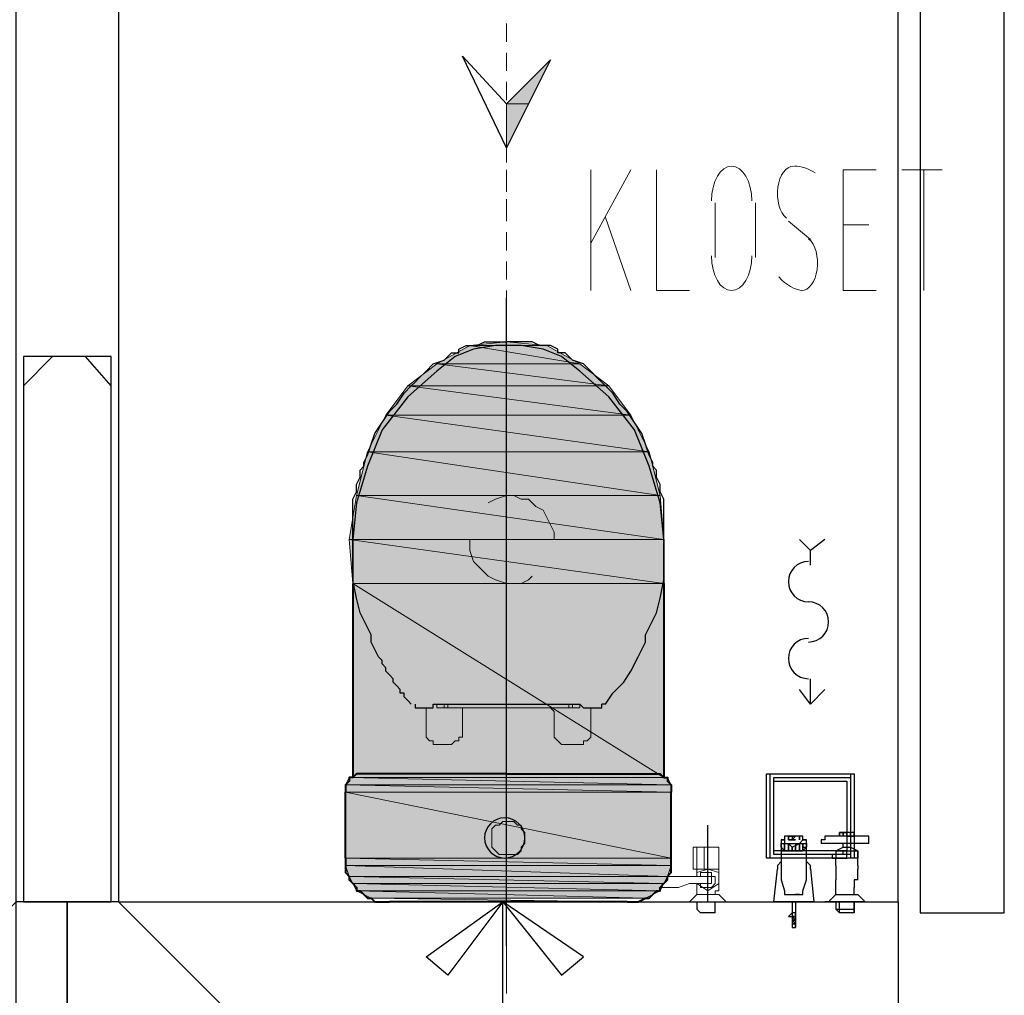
# Model space of a CAD drawing. Header units: millimetres. Extents: x 0 to 420, y 0 to 297.
# Tile 17 of 73: x 140 to 152, y 143 to 155. Entities that reach past the tile are written whole.
import ezdxf

# ---------------------------------------------------------------- set-up
doc = ezdxf.new("R2010")
doc.units = ezdxf.units.MM
doc.layers.add('FILL_000000', color=7, linetype='Continuous')
doc.layers.add('LINE_000000', color=7, linetype='Continuous')
doc.layers.add('FILL_FFFFFF', color=7, linetype='Continuous', true_color=0xffffff)
doc.layers.add('LINE_FFFFFF', color=7, linetype='Continuous', true_color=0xffffff)

msp = doc.modelspace()

# ---------------------------------------------------------------- hatches: boundary and pattern name
at = {"layer": 'FILL_000000'}
h = msp.add_hatch(color=7, dxfattribs=at)
h.dxf.hatch_style = 1
h.paths.add_polyline_path([(146.558, 154.136), (146.304, 153.628), (146.05, 153.628), (146.558, 154.136)])
h = msp.add_hatch(color=7, dxfattribs=at)
h.dxf.hatch_style = 1
h.paths.add_polyline_path([(146.304, 153.628), (146.05, 153.628), (146.05, 153.12), (146.304, 153.628)])
at = {"layer": 'FILL_FFFFFF'}
h = msp.add_hatch(color=7, dxfattribs=at)
h.dxf.hatch_style = 1
h.paths.add_polyline_path([(145.627, 150.834), (146.897, 150.622), (145.246, 150.622), (145.627, 150.834)])
h = msp.add_hatch(color=7, dxfattribs=at)
h.dxf.hatch_style = 1
h.paths.add_polyline_path([(146.05, 150.876), (146.516, 150.834), (145.627, 150.834), (146.05, 150.876)])
h = msp.add_hatch(color=7, dxfattribs=at)
h.dxf.hatch_style = 1
h.paths.add_polyline_path([(146.516, 150.834), (145.627, 150.834), (146.897, 150.622), (146.516, 150.834)])
h = msp.add_hatch(color=7, dxfattribs=at)
h.dxf.hatch_style = 1
h.paths.add_polyline_path([(145.246, 150.622), (147.235, 150.368), (144.907, 150.368), (145.246, 150.622)])
h = msp.add_hatch(color=7, dxfattribs=at)
h.dxf.hatch_style = 1
h.paths.add_polyline_path([(146.897, 150.622), (145.246, 150.622), (147.235, 150.368), (146.897, 150.622)])
h = msp.add_hatch(color=7, dxfattribs=at)
h.dxf.hatch_style = 1
h.paths.add_polyline_path([(144.907, 150.368), (147.489, 150.029), (144.653, 150.029), (144.907, 150.368)])
h = msp.add_hatch(color=7, dxfattribs=at)
h.dxf.hatch_style = 1
h.paths.add_polyline_path([(147.235, 150.368), (144.907, 150.368), (147.489, 150.029), (147.235, 150.368)])
h = msp.add_hatch(color=7, dxfattribs=at)
h.dxf.hatch_style = 1
h.paths.add_polyline_path([(144.653, 150.029), (147.701, 149.606), (144.441, 149.606), (144.653, 150.029)])
h = msp.add_hatch(color=7, dxfattribs=at)
h.dxf.hatch_style = 1
h.paths.add_polyline_path([(147.489, 150.029), (144.653, 150.029), (147.701, 149.606), (147.489, 150.029)])
h = msp.add_hatch(color=7, dxfattribs=at)
h.dxf.hatch_style = 1
h.paths.add_polyline_path([(144.441, 149.606), (147.828, 149.098), (144.314, 149.098), (144.441, 149.606)])
h = msp.add_hatch(color=7, dxfattribs=at)
h.dxf.hatch_style = 1
h.paths.add_polyline_path([(147.701, 149.606), (144.441, 149.606), (147.828, 149.098), (147.701, 149.606)])
h = msp.add_hatch(color=7, dxfattribs=at)
h.dxf.hatch_style = 1
h.paths.add_polyline_path([(144.314, 149.098), (147.87, 148.59), (144.23, 148.59), (144.314, 149.098)])
h = msp.add_hatch(color=7, dxfattribs=at)
h.dxf.hatch_style = 1
h.paths.add_polyline_path([(147.828, 149.098), (144.314, 149.098), (147.87, 148.59), (147.828, 149.098)])
h = msp.add_hatch(color=7, dxfattribs=at)
h.dxf.hatch_style = 1
h.paths.add_polyline_path([(147.87, 148.59), (144.23, 148.59), (147.87, 148.082), (147.87, 148.59)])
h = msp.add_hatch(color=7, dxfattribs=at)
h.dxf.hatch_style = 1
h.paths.add_polyline_path([(144.23, 148.59), (147.87, 148.082), (144.272, 148.082), (144.23, 148.59)])
h = msp.add_hatch(color=7, dxfattribs=at)
h.dxf.hatch_style = 1
h.paths.add_polyline_path([(147.87, 148.082), (144.272, 148.082), (147.87, 145.838), (147.87, 148.082)])
h = msp.add_hatch(color=7, dxfattribs=at)
h.dxf.hatch_style = 1
h.paths.add_polyline_path([(144.272, 148.082), (147.87, 145.838), (144.272, 145.838), (144.272, 148.082)])
h = msp.add_hatch(color=7, dxfattribs=at)
h.dxf.hatch_style = 1
h.paths.add_polyline_path([(144.187, 145.754), (147.955, 145.754), (144.23, 145.838), (144.187, 145.754)])
h = msp.add_hatch(color=7, dxfattribs=at)
h.dxf.hatch_style = 1
h.paths.add_polyline_path([(147.955, 145.754), (144.23, 145.838), (147.913, 145.838), (147.955, 145.754)])
h = msp.add_hatch(color=7, dxfattribs=at)
h.dxf.hatch_style = 1
h.paths.add_polyline_path([(144.187, 145.669), (147.955, 145.669), (144.187, 145.754), (144.187, 145.669)])
h = msp.add_hatch(color=7, dxfattribs=at)
h.dxf.hatch_style = 1
h.paths.add_polyline_path([(147.955, 145.669), (144.187, 145.754), (147.955, 145.754), (147.955, 145.669)])
h = msp.add_hatch(color=7, dxfattribs=at)
h.dxf.hatch_style = 1
h.paths.add_polyline_path([(144.187, 144.907), (147.955, 144.907), (144.187, 145.669), (144.187, 144.907)])
h = msp.add_hatch(color=7, dxfattribs=at)
h.dxf.hatch_style = 1
h.paths.add_polyline_path([(147.955, 144.907), (144.187, 145.669), (147.955, 145.669), (147.955, 144.907)])
h = msp.add_hatch(color=7, dxfattribs=at)
h.dxf.hatch_style = 1
h.paths.add_polyline_path([(144.187, 144.822), (147.955, 144.822), (144.187, 144.907), (144.187, 144.822)])
h = msp.add_hatch(color=7, dxfattribs=at)
h.dxf.hatch_style = 1
h.paths.add_polyline_path([(147.955, 144.822), (144.187, 144.907), (147.955, 144.907), (147.955, 144.822)])
h = msp.add_hatch(color=7, dxfattribs=at)
h.dxf.hatch_style = 1
h.paths.add_polyline_path([(144.23, 144.695), (147.913, 144.695), (144.187, 144.822), (144.23, 144.695)])
h = msp.add_hatch(color=7, dxfattribs=at)
h.dxf.hatch_style = 1
h.paths.add_polyline_path([(147.913, 144.695), (144.187, 144.822), (147.955, 144.822), (147.913, 144.695)])
h = msp.add_hatch(color=7, dxfattribs=at)
h.dxf.hatch_style = 1
h.paths.add_polyline_path([(144.272, 144.611), (147.87, 144.611), (144.23, 144.695), (144.272, 144.611)])
h = msp.add_hatch(color=7, dxfattribs=at)
h.dxf.hatch_style = 1
h.paths.add_polyline_path([(147.87, 144.611), (144.23, 144.695), (147.913, 144.695), (147.87, 144.611)])
h = msp.add_hatch(color=7, dxfattribs=at)
h.dxf.hatch_style = 1
h.paths.add_polyline_path([(144.314, 144.526), (147.828, 144.526), (144.272, 144.611), (144.314, 144.526)])
h = msp.add_hatch(color=7, dxfattribs=at)
h.dxf.hatch_style = 1
h.paths.add_polyline_path([(147.828, 144.526), (144.272, 144.611), (147.87, 144.611), (147.828, 144.526)])
h = msp.add_hatch(color=7, dxfattribs=at)
h.dxf.hatch_style = 1
h.paths.add_polyline_path([(144.484, 144.441), (147.659, 144.441), (144.314, 144.526), (144.484, 144.441)])
h = msp.add_hatch(color=7, dxfattribs=at)
h.dxf.hatch_style = 1
h.paths.add_polyline_path([(147.659, 144.441), (144.314, 144.526), (147.828, 144.526), (147.659, 144.441)])

# ---------------------------------------------------------------- linework, layer by layer
at = {"layer": 'LINE_000000', "lineweight": 25}
for p, q in [((150.58, 144.399), (150.58, 165.904)), ((146.05, 143.891), (146.05, 151.384)), ((140.462, 150.368), (140.801, 150.707)), ((141.478, 150.368), (141.182, 150.707)), ((147.87, 148.59), (147.828, 149.013)), ((147.87, 148.59), (147.87, 148.082)), ((149.564, 148.294), (149.564, 148.463)), ((149.564, 146.685), (149.564, 146.981)), ((144.949, 146.685), (144.949, 146.685)), ((144.949, 146.685), (144.949, 146.685)), ((146.897, 146.685), (146.939, 146.643)), ((147.151, 146.685), (147.151, 146.685)), ((147.151, 146.685), (147.151, 146.685)), ((147.193, 146.685), (147.151, 146.685)), ((147.151, 146.685), (147.151, 146.685)), ((145.034, 146.643), (145.034, 146.643)), ((145.034, 146.643), (145.203, 146.643)), ((146.939, 146.643), (147.108, 146.643)), ((146.939, 146.643), (146.939, 146.643)), ((147.108, 146.643), (147.108, 146.643)), ((148.378, 144.399), (148.378, 145.288)), ((150.072, 145.203), (149.902, 145.203)), ((149.902, 145.161), (149.902, 145.203)), ((150.072, 145.203), (150.072, 145.161)), ((149.225, 145.119), (149.225, 145.119)), ((149.225, 145.119), (149.225, 145.076)), ((149.225, 145.119), (149.225, 145.119)), ((149.31, 145.161), (149.31, 145.161)), ((149.31, 145.161), (149.352, 145.161)), ((149.352, 145.161), (149.31, 145.161)), ((149.31, 145.161), (149.31, 145.161)), ((149.31, 145.119), (149.31, 145.119)), ((149.31, 145.119), (149.352, 145.119)), ((149.352, 145.119), (149.31, 145.119)), ((149.31, 145.119), (149.31, 145.119)), ((149.31, 145.119), (149.31, 145.119)), ((149.31, 145.119), (149.352, 145.119)), ((149.352, 145.119), (149.31, 145.119)), ((149.352, 145.161), (149.352, 145.161)), ((149.352, 145.119), (149.352, 145.119)), ((149.352, 145.119), (149.352, 145.119)), ((149.394, 145.161), (149.394, 145.161)), ((149.394, 145.161), (149.394, 145.161)), ((149.394, 145.161), (149.394, 145.161)), ((149.394, 145.119), (149.394, 145.119)), ((149.394, 145.119), (149.394, 145.119)), ((149.394, 145.119), (149.394, 145.119)), ((149.394, 145.119), (149.394, 145.119)), ((149.394, 145.119), (149.394, 145.119)), ((149.437, 145.119), (149.437, 145.161)), ((149.437, 145.161), (149.437, 145.161)), ((149.437, 145.161), (149.437, 145.119)), ((149.437, 145.119), (149.437, 145.119)), ((149.437, 145.119), (149.437, 145.119)), ((149.479, 145.119), (149.479, 145.119)), ((149.479, 145.119), (149.479, 145.119)), ((149.521, 145.076), (149.521, 145.119)), ((149.733, 145.161), (149.733, 145.161)), ((149.902, 145.161), (149.902, 145.161)), ((150.072, 145.161), (149.902, 145.161)), ((150.199, 145.161), (150.199, 145.161)), ((149.225, 145.076), (149.225, 145.076)), ((149.225, 145.076), (149.225, 145.076)), ((149.225, 145.076), (149.225, 145.034)), ((149.225, 145.034), (149.225, 145.034)), ((149.225, 145.034), (149.225, 145.034)), ((149.225, 145.034), (149.225, 145.034)), ((149.521, 145.076), (149.521, 145.034)), ((149.521, 145.034), (149.521, 145.034)), ((150.241, 145.076), (149.691, 145.076)), ((149.691, 145.076), (149.691, 145.076)), ((149.86, 144.992), (150.114, 144.992)), ((149.902, 144.992), (149.902, 144.992)), ((149.945, 145.034), (149.945, 145.076)), ((150.029, 145.076), (150.029, 145.034)), ((150.114, 144.992), (150.114, 144.992)), ((150.241, 145.076), (150.241, 145.076)), ((149.86, 144.949), (149.86, 144.949)), ((149.86, 144.907), (149.86, 144.907)), ((149.86, 144.822), (149.86, 144.907)), ((150.114, 144.907), (149.86, 144.907)), ((149.902, 144.907), (149.902, 144.907)), ((149.987, 144.949), (149.987, 144.949)), ((149.987, 144.949), (149.987, 144.949)), ((150.029, 144.907), (150.029, 144.907)), ((150.114, 144.949), (150.114, 144.949)), ((150.114, 144.907), (150.114, 144.907)), ((150.114, 144.822), (150.114, 144.907)), ((149.564, 144.78), (149.564, 144.78)), ((149.86, 144.78), (149.86, 144.78)), ((150.114, 144.822), (150.114, 144.822)), ((150.114, 144.822), (150.114, 144.78)), ((150.114, 144.653), (150.114, 144.653)), ((150.114, 144.653), (150.114, 144.653)), ((149.267, 144.526), (149.267, 144.526)), ((149.267, 144.526), (149.267, 144.484)), ((149.479, 144.484), (149.479, 144.526)), ((149.86, 144.484), (149.86, 144.568)), ((150.072, 144.484), (150.072, 144.568)), ((148.251, 144.399), (148.251, 144.314)), ((149.267, 144.484), (149.267, 144.484)), ((149.31, 144.484), (149.31, 144.484)), ((149.31, 144.484), (149.31, 144.484)), ((149.31, 144.484), (149.31, 144.484)), ((149.352, 144.399), (149.352, 144.23)), ((149.437, 144.484), (149.394, 144.484)), ((149.437, 144.484), (149.437, 144.484)), ((149.437, 144.484), (149.437, 144.484)), ((149.775, 144.399), (149.733, 144.399)), ((150.199, 144.399), (149.733, 144.399)), ((150.199, 144.399), (149.733, 144.399)), ((149.733, 144.399), (149.733, 144.399)), ((149.86, 144.484), (149.775, 144.399)), ((149.86, 144.484), (149.86, 144.484)), ((149.902, 144.272), (149.902, 144.399)), ((150.072, 144.272), (150.072, 144.399)), ((150.114, 144.484), (150.114, 144.484)), ((150.199, 144.399), (150.199, 144.399)), ((150.199, 144.399), (150.199, 144.399)), ((148.251, 144.314), (148.294, 144.272)), ((149.86, 144.314), (150.072, 144.314)), ((148.463, 144.272), (148.294, 144.272)), ((149.31, 144.23), (149.352, 144.23)), ((149.352, 144.23), (149.352, 144.23)), ((149.352, 144.23), (149.352, 144.23)), ((149.352, 144.23), (149.352, 144.187)), ((149.352, 144.187), (149.352, 144.187)), ((149.352, 144.187), (149.352, 144.145)), ((149.394, 144.23), (149.394, 144.23)), ((149.394, 144.23), (149.394, 144.187)), ((149.394, 144.187), (149.394, 144.187)), ((149.394, 144.187), (149.394, 144.145)), ((149.352, 144.145), (149.352, 144.145)), ((149.352, 144.145), (149.352, 144.103)), ((149.352, 144.103), (149.394, 144.103)), ((149.352, 144.103), (149.352, 144.103)), ((149.352, 144.103), (149.352, 144.103)), ((149.352, 144.103), (149.352, 144.103)), ((149.394, 144.145), (149.394, 144.145)), ((149.394, 144.145), (149.394, 144.103)), ((149.394, 144.103), (149.394, 144.103))]:
    msp.add_line(p, q, dxfattribs=at)
at = {"layer": 'LINE_000000', "lineweight": 13}
for p, q in [((146.05, 154.559), (146.05, 154.347)), ((146.05, 154.22), (146.05, 154.009)), ((146.05, 153.882), (146.05, 153.67)), ((146.05, 153.543), (146.05, 153.289)), ((146.05, 153.204), (146.05, 152.95)), ((146.05, 152.866), (146.05, 152.612)), ((147.024, 151.469), (147.024, 152.866)), ((147.489, 152.866), (147.024, 152.019)), ((150.622, 152.866), (151.088, 152.866)), ((150.876, 151.469), (150.876, 152.866)), ((146.05, 152.527), (146.05, 152.273)), ((148.463, 151.85), (148.463, 152.485)), ((148.929, 152.485), (148.929, 151.85)), ((147.193, 152.315), (147.489, 151.469)), ((149.31, 152.273), (149.564, 152.061)), ((146.05, 152.146), (146.05, 151.934)), ((150.241, 152.231), (149.945, 152.231)), ((146.05, 151.807), (146.05, 151.596)), ((146.05, 151.469), (146.05, 151.257)), ((146.05, 151.13), (146.05, 150.918)), ((146.05, 150.876), (146.05, 150.876)), ((146.05, 150.791), (146.05, 150.58)), ((146.05, 150.453), (146.05, 150.241)), ((146.05, 150.114), (146.05, 149.86)), ((146.05, 149.775), (146.05, 149.521)), ((146.05, 149.437), (146.05, 149.183)), ((146.05, 149.098), (146.05, 148.844)), ((146.05, 148.717), (146.05, 148.505)), ((146.05, 148.378), (146.05, 148.167)), ((146.05, 148.04), (146.05, 147.828)), ((146.05, 147.151), (146.05, 147.828)), ((145.33, 146.685), (145.33, 146.643)), ((145.373, 146.643), (145.373, 146.685)), ((146.77, 146.685), (146.77, 146.643)), ((146.812, 146.643), (146.812, 146.685)), ((146.897, 146.685), (146.897, 146.643)), ((145.119, 146.346), (145.119, 146.643)), ((145.288, 146.643), (145.246, 146.643)), ((145.288, 146.643), (145.33, 146.643)), ((145.33, 146.643), (145.33, 146.643)), ((145.373, 146.643), (145.33, 146.643)), ((145.33, 146.643), (145.33, 146.643)), ((146.77, 146.643), (145.373, 146.643)), ((145.542, 146.643), (145.542, 146.643)), ((145.542, 146.643), (145.542, 146.346)), ((145.584, 146.643), (146.558, 146.643)), ((146.77, 146.643), (146.77, 146.643)), ((146.77, 146.643), (146.812, 146.643)), ((146.77, 146.643), (146.77, 146.643)), ((146.77, 146.643), (146.77, 146.643)), ((146.812, 146.643), (146.854, 146.643)), ((146.812, 146.643), (146.812, 146.643)), ((146.854, 146.643), (146.897, 146.643)), ((146.897, 146.643), (146.854, 146.643)), ((147.024, 146.643), (147.024, 146.643)), ((146.05, 145.246), (146.05, 146.516)), ((145.246, 146.219), (145.246, 146.219)), ((145.246, 146.219), (145.246, 146.219)), ((146.685, 146.219), (146.727, 146.219)), ((146.727, 146.219), (146.727, 146.219)), ((148.378, 144.78), (148.378, 145.034)), ((148.505, 144.78), (148.209, 144.78)), ((148.251, 144.78), (148.251, 144.695)), ((148.336, 144.78), (148.336, 144.78)), ((148.336, 144.78), (148.378, 144.78)), ((148.378, 144.78), (148.378, 144.78)), ((148.505, 144.526), (148.505, 144.78)), ((146.05, 143.341), (146.05, 144.611)), ((147.87, 144.568), (147.828, 144.568)), ((148.251, 144.611), (148.251, 144.526)), ((148.251, 144.526), (148.251, 144.484)), ((148.463, 144.526), (148.505, 144.526)), ((148.463, 144.484), (148.463, 144.526)), ((148.124, 144.399), (148.124, 144.399)), ((148.167, 144.399), (148.124, 144.399)), ((148.59, 144.399), (148.124, 144.399)), ((148.251, 144.484), (148.167, 144.399)), ((148.251, 144.484), (148.251, 144.484)), ((148.505, 144.484), (148.251, 144.484)), ((148.59, 144.399), (148.505, 144.484)), ((148.505, 144.484), (148.505, 144.484)), ((148.59, 144.399), (148.59, 144.399)), ((148.59, 144.399), (148.59, 144.399))]:
    msp.add_line(p, q, dxfattribs=at)
at = {"layer": 'LINE_000000', "lineweight": 40}
for p, q in [((144.272, 148.082), (144.272, 145.838)), ((147.87, 148.082), (147.87, 145.838)), ((144.187, 144.907), (144.187, 145.669)), ((147.955, 144.907), (147.955, 145.669)), ((147.447, 144.399), (144.695, 144.399))]:
    msp.add_line(p, q, dxfattribs=at)
at = {"layer": 'LINE_000000', "lineweight": 25}
for points in [[(151.807, 165.989), (150.834, 165.989), (150.834, 144.272), (151.807, 144.272), (151.807, 165.989)], [(145.542, 154.178), (146.05, 153.628), (146.558, 154.136), (146.05, 153.12), (145.542, 154.178)], [(141.478, 150.707), (140.462, 150.707), (140.462, 144.399), (141.478, 144.399), (141.478, 150.707)], [(149.056, 144.907), (149.056, 145.881), (150.072, 145.881), (150.072, 144.907), (149.056, 144.907)], [(149.098, 144.907), (149.098, 145.881), (150.029, 145.881), (150.029, 144.907), (149.098, 144.907)], [(149.14, 144.949), (149.14, 145.838), (150.029, 145.838), (150.029, 144.949), (149.14, 144.949)], [(149.14, 144.992), (149.14, 145.796), (149.987, 145.796), (149.987, 144.992), (149.14, 144.992)], [(145.796, 145.14), (145.801, 145.093), (145.814, 145.049), (145.836, 145.01), (145.864, 144.975), (145.899, 144.947), (145.938, 144.925), (145.982, 144.912), (146.029, 144.907), (146.076, 144.912), (146.119, 144.925), (146.159, 144.947), (146.193, 144.975), (146.222, 145.01), (146.243, 145.049), (146.257, 145.093), (146.262, 145.14), (146.257, 145.187), (146.243, 145.23), (146.222, 145.27), (146.193, 145.304), (146.159, 145.333), (146.119, 145.354), (146.076, 145.368), (146.029, 145.373), (145.982, 145.368), (145.938, 145.354), (145.899, 145.333), (145.864, 145.304), (145.836, 145.27), (145.814, 145.23), (145.801, 145.187), (145.796, 145.14)], [(149.902, 145.161), (149.902, 145.203), (149.987, 145.203), (149.987, 145.161), (150.072, 145.161), (150.072, 145.203), (149.987, 145.203), (149.987, 145.161), (149.902, 145.161)], [(149.902, 145.161), (149.902, 145.203), (149.902, 145.161)], [(149.945, 145.161), (149.945, 145.203), (149.945, 145.161), (149.945, 145.203), (149.945, 145.161), (149.945, 145.203), (149.945, 145.161)], [(149.987, 145.161), (149.987, 145.203), (149.987, 145.161), (149.987, 145.203), (149.987, 145.161), (149.987, 145.203), (149.987, 145.161)], [(150.029, 145.161), (150.029, 145.203), (150.029, 145.161), (150.029, 145.203), (150.029, 145.161), (150.029, 145.203), (150.029, 145.161)], [(149.31, 145.119), (149.31, 145.161), (149.31, 145.119)], [(149.394, 145.161), (149.352, 145.161), (149.352, 145.119), (149.394, 145.161)], [(149.394, 145.161), (149.352, 145.161), (149.394, 145.161)], [(149.394, 145.119), (149.352, 145.119), (149.394, 145.119)], [(149.394, 145.119), (149.352, 145.119), (149.394, 145.119)], [(149.394, 145.119), (149.352, 145.119), (149.394, 145.119)], [(149.479, 145.119), (149.521, 145.119), (149.479, 145.119)], [(149.225, 145.034), (149.225, 145.076), (149.225, 145.034), (149.225, 145.076), (149.225, 145.034)], [(149.267, 144.992), (149.267, 145.076), (149.267, 144.992), (149.267, 145.076), (149.267, 144.992), (149.267, 145.076), (149.267, 144.992)], [(149.31, 144.992), (149.31, 145.076), (149.31, 144.992), (149.31, 145.076), (149.31, 144.992), (149.31, 145.076), (149.31, 144.992)], [(149.437, 144.992), (149.437, 145.076), (149.437, 144.992), (149.437, 145.076), (149.437, 144.992), (149.437, 145.076), (149.437, 144.992)], [(149.521, 145.034), (149.521, 145.076), (149.521, 145.034), (149.521, 145.076), (149.521, 145.034)], [(140.377, 144.399), (131.36, 135.382), (140.97, 135.382), (140.97, 143.171), (140.97, 144.399), (140.377, 144.399)], [(140.97, 144.399), (140.97, 135.382), (150.58, 135.382), (141.563, 144.399), (140.97, 144.399)], [(141.563, 144.399), (150.58, 144.399), (150.58, 135.382), (141.563, 144.399)], [(145.119, 143.764), (146.008, 144.399), (145.373, 143.552), (145.119, 143.764)], [(146.939, 143.764), (146.008, 144.399), (146.685, 143.552), (146.939, 143.764)]]:
    msp.add_lwpolyline(points, close=True, dxfattribs=at)
for points in [[(140.377, 143.171), (140.377, 158.454), (141.563, 158.454), (141.563, 144.399)], [(135.89, 154.39), (135.89, 139.869), (146.008, 139.869), (146.008, 144.399)], [(144.568, 147.235), (144.484, 147.405), (144.484, 147.489), (144.441, 147.574), (144.357, 147.743), (144.314, 147.913), (144.272, 148.124), (144.272, 148.294), (144.272, 148.463), (144.272, 148.675), (144.272, 148.844), (144.272, 148.929), (144.272, 149.056), (144.314, 149.14), (144.314, 149.225), (144.357, 149.31), (144.357, 149.394), (144.399, 149.437), (144.399, 149.479), (144.441, 149.564), (144.484, 149.691), (144.526, 149.818), (144.611, 149.945), (144.695, 150.072), (144.78, 150.156), (144.865, 150.283), (144.949, 150.368), (144.992, 150.41), (145.034, 150.453), (145.119, 150.537), (145.203, 150.622), (145.33, 150.664), (145.415, 150.749), (145.457, 150.749), (145.5, 150.749), (145.5, 150.791), (145.584, 150.834), (145.711, 150.834), (145.796, 150.876), (145.881, 150.876), (145.965, 150.876), (146.05, 150.876)], [(147.828, 149.013), (147.701, 149.437), (147.532, 149.86), (147.235, 150.241), (146.897, 150.537), (146.685, 150.707), (146.473, 150.791), (146.219, 150.834), (145.923, 150.834), (145.669, 150.791), (145.457, 150.707), (145.246, 150.537), (144.907, 150.241), (144.611, 149.86), (144.441, 149.437), (144.314, 149.013)], [(147.193, 146.685), (147.278, 146.812), (147.405, 146.939), (147.489, 147.066), (147.574, 147.235), (147.659, 147.405), (147.659, 147.489), (147.701, 147.574), (147.786, 147.743), (147.828, 147.913), (147.87, 148.124), (147.87, 148.294), (147.87, 148.463), (147.87, 148.675), (147.87, 148.844), (147.87, 148.929), (147.87, 149.056), (147.828, 149.14), (147.828, 149.225), (147.786, 149.31), (147.786, 149.394), (147.743, 149.437), (147.743, 149.479), (147.701, 149.564), (147.659, 149.691), (147.616, 149.818), (147.532, 149.945), (147.447, 150.072), (147.362, 150.156), (147.278, 150.283), (147.193, 150.368), (147.151, 150.41), (147.108, 150.453), (147.024, 150.537), (146.939, 150.622), (146.812, 150.664), (146.727, 150.749), (146.685, 150.749), (146.643, 150.749), (146.643, 150.791), (146.558, 150.834), (146.431, 150.834), (146.346, 150.876), (146.262, 150.876), (146.177, 150.876), (146.05, 150.876)], [(144.314, 149.013), (144.272, 148.59), (144.272, 148.082)], [(149.733, 148.59), (149.564, 148.463), (149.437, 148.59)], [(149.543, 148.336), (149.496, 148.331), (149.452, 148.318), (149.412, 148.296), (149.378, 148.268), (149.349, 148.233), (149.328, 148.194), (149.314, 148.15), (149.31, 148.103), (149.314, 148.056), (149.328, 148.013), (149.349, 147.973), (149.378, 147.939), (149.412, 147.91), (149.452, 147.889), (149.496, 147.875), (149.543, 147.87)], [(149.543, 147.405), (149.589, 147.409), (149.633, 147.423), (149.673, 147.444), (149.707, 147.473), (149.736, 147.507), (149.757, 147.547), (149.771, 147.591), (149.775, 147.637), (149.771, 147.684), (149.757, 147.728), (149.736, 147.768), (149.707, 147.802), (149.673, 147.831), (149.633, 147.852), (149.589, 147.866), (149.543, 147.87)], [(149.543, 147.447), (149.496, 147.442), (149.452, 147.429), (149.412, 147.407), (149.378, 147.379), (149.349, 147.344), (149.328, 147.305), (149.314, 147.261), (149.31, 147.214), (149.314, 147.167), (149.328, 147.124), (149.349, 147.084), (149.378, 147.05), (149.412, 147.021), (149.452, 147), (149.496, 146.986), (149.543, 146.981)], [(144.949, 146.685), (144.949, 146.685), (144.907, 146.727), (144.865, 146.77), (144.865, 146.812), (144.822, 146.812), (144.822, 146.854), (144.78, 146.897), (144.738, 146.939), (144.738, 146.981), (144.695, 147.024), (144.653, 147.066), (144.653, 147.108), (144.611, 147.151), (144.611, 147.193), (144.568, 147.235)], [(149.733, 146.854), (149.564, 146.685), (149.437, 146.854)], [(144.992, 146.685), (144.992, 146.643), (145.034, 146.643)], [(145.203, 146.685), (145.246, 146.685), (145.288, 146.685), (145.669, 146.685), (146.05, 146.685), (146.516, 146.685), (146.727, 146.685), (146.77, 146.685), (146.812, 146.685), (146.854, 146.685), (146.897, 146.685)], [(145.203, 146.643), (145.203, 146.643), (145.203, 146.685)], [(147.108, 146.643), (147.151, 146.643), (147.151, 146.685)], [(150.072, 145.203), (150.029, 145.203), (149.987, 145.203), (149.945, 145.203), (149.902, 145.203)], [(149.267, 145.119), (149.225, 145.119), (149.225, 145.076)], [(149.225, 145.119), (149.267, 145.119), (149.267, 145.076), (149.31, 145.076), (149.394, 145.076), (149.437, 145.076), (149.479, 145.119)], [(149.31, 145.161), (149.267, 145.161), (149.267, 145.119)], [(149.479, 145.119), (149.479, 145.161), (149.437, 145.161), (149.394, 145.161), (149.31, 145.161)], [(149.521, 145.076), (149.521, 145.119), (149.479, 145.119)], [(149.733, 145.161), (149.733, 145.119), (149.691, 145.119), (149.691, 145.076)], [(149.902, 145.161), (149.86, 145.161), (149.818, 145.161), (149.775, 145.161), (149.733, 145.161)], [(150.199, 145.161), (150.156, 145.161), (150.114, 145.161), (150.072, 145.161)], [(150.241, 145.076), (150.241, 145.119), (150.241, 145.161), (150.199, 145.161)], [(149.225, 145.076), (149.267, 145.076), (149.31, 145.076), (149.352, 145.076), (149.437, 145.076), (149.479, 145.076), (149.521, 145.076)], [(149.225, 145.076), (149.267, 145.076), (149.31, 145.076), (149.352, 145.034), (149.437, 145.076), (149.479, 145.076), (149.521, 145.076)], [(149.225, 145.034), (149.267, 144.992), (149.31, 144.992), (149.352, 144.992), (149.437, 144.992), (149.479, 144.992), (149.479, 145.034), (149.521, 145.034)], [(149.225, 145.034), (149.225, 144.907), (149.225, 144.78), (149.225, 144.653), (149.267, 144.526)], [(149.225, 145.034), (149.225, 144.992), (149.267, 144.992), (149.31, 144.992), (149.394, 144.992), (149.437, 144.992), (149.479, 144.992), (149.521, 145.034)], [(149.352, 144.992), (149.352, 145.034), (149.352, 144.992), (149.352, 145.034), (149.352, 144.992), (149.352, 145.034), (149.352, 144.992), (149.352, 145.034)], [(149.394, 145.076), (149.394, 144.992), (149.394, 145.034), (149.394, 144.992), (149.394, 145.034), (149.394, 144.992), (149.394, 145.034)], [(149.479, 144.992), (149.479, 145.076), (149.479, 144.992), (149.479, 145.076), (149.479, 144.992), (149.479, 145.076), (149.479, 145.034)], [(149.479, 144.526), (149.521, 144.653), (149.521, 144.78), (149.521, 144.907), (149.521, 145.034)], [(149.86, 144.992), (149.86, 144.949), (149.818, 144.949), (149.818, 144.907), (149.86, 144.907)], [(149.86, 144.992), (149.945, 145.034), (150.029, 145.034), (150.114, 144.992)], [(149.902, 144.992), (149.86, 144.992), (149.86, 144.949)], [(149.987, 144.949), (149.945, 144.949), (149.945, 144.992), (149.902, 144.992)], [(149.987, 144.949), (149.987, 144.992), (150.029, 144.992), (150.072, 144.992), (150.114, 144.992), (150.114, 144.949)], [(150.114, 144.907), (150.114, 144.949), (150.114, 144.992)], [(149.225, 144.865), (149.183, 144.822), (149.183, 144.78)], [(149.564, 144.78), (149.564, 144.822), (149.521, 144.865)], [(149.86, 144.949), (149.86, 144.907), (149.902, 144.907)], [(149.902, 144.907), (149.945, 144.907), (149.987, 144.907), (149.987, 144.949)], [(150.029, 144.907), (149.987, 144.907), (149.987, 144.949)], [(150.114, 144.949), (150.114, 144.907), (150.072, 144.907), (150.029, 144.907)], [(149.564, 144.78), (149.606, 144.399), (149.14, 144.399), (149.183, 144.78)], [(149.86, 144.822), (149.86, 144.78), (149.86, 144.738), (149.86, 144.695), (149.86, 144.653)], [(150.114, 144.653), (150.114, 144.695), (150.114, 144.738), (150.114, 144.78)], [(149.86, 144.568), (149.86, 144.611), (149.86, 144.653)], [(150.114, 144.653), (150.072, 144.653), (150.072, 144.611), (150.072, 144.568)], [(148.463, 144.272), (148.463, 144.314), (148.463, 144.399)], [(149.267, 144.484), (149.31, 144.484), (149.352, 144.484), (149.394, 144.484), (149.437, 144.484), (149.479, 144.484)], [(149.31, 144.484), (149.352, 144.484), (149.394, 144.484), (149.437, 144.484)], [(149.394, 144.399), (149.394, 144.23), (149.394, 144.272), (149.394, 144.23)], [(149.86, 144.484), (150.114, 144.484), (150.199, 144.399)], [(149.86, 144.399), (149.86, 144.314), (149.902, 144.272)], [(150.072, 144.399), (150.072, 144.314), (150.072, 144.272), (149.902, 144.272)], [(149.31, 144.23), (149.352, 144.272), (149.352, 144.23)], [(149.394, 144.103), (149.394, 144.272), (149.352, 144.272), (149.352, 144.103)], [(149.352, 144.23), (149.394, 144.23), (149.352, 144.23), (149.394, 144.23), (149.352, 144.23), (149.394, 144.23), (149.352, 144.23), (149.394, 144.187), (149.352, 144.187), (149.394, 144.187), (149.352, 144.187), (149.394, 144.187), (149.352, 144.187), (149.394, 144.187)], [(149.352, 144.187), (149.394, 144.145), (149.352, 144.145), (149.394, 144.145), (149.352, 144.145), (149.394, 144.145), (149.352, 144.145)]]:
    msp.add_lwpolyline(points, dxfattribs=at)
at = {"layer": 'LINE_000000', "lineweight": 0}
for points in [[(146.558, 154.136), (146.304, 153.628), (146.05, 153.628), (146.558, 154.136)], [(146.304, 153.628), (146.05, 153.628), (146.05, 153.12), (146.304, 153.628)]]:
    msp.add_lwpolyline(points, close=True, dxfattribs=at)
at = {"layer": 'LINE_000000', "lineweight": 13}
for points in [[(147.786, 152.866), (147.786, 151.469), (148.167, 151.469)], [(148.886, 152.506), (148.882, 152.587), (148.868, 152.662), (148.847, 152.731), (148.818, 152.79), (148.784, 152.839), (148.744, 152.876), (148.7, 152.9), (148.654, 152.908), (148.607, 152.9), (148.563, 152.876), (148.523, 152.839), (148.489, 152.79), (148.46, 152.731), (148.439, 152.662), (148.425, 152.587), (148.421, 152.506)], [(149.372, 152.908), (149.34, 152.903), (149.309, 152.89), (149.281, 152.868), (149.255, 152.839), (149.232, 152.804), (149.213, 152.762), (149.198, 152.715), (149.188, 152.664), (149.183, 152.61), (149.184, 152.557), (149.19, 152.506), (149.2, 152.457), (149.216, 152.412), (149.236, 152.371), (149.259, 152.336), (149.287, 152.307)], [(149.62, 152.829), (149.591, 152.847), (149.562, 152.862), (149.532, 152.876), (149.502, 152.887), (149.471, 152.896), (149.441, 152.902), (149.41, 152.906), (149.379, 152.908)], [(150.326, 151.469), (149.945, 151.469), (149.945, 152.866), (150.326, 152.866)], [(149.459, 151.469), (149.491, 151.473), (149.522, 151.487), (149.55, 151.509), (149.576, 151.538), (149.599, 151.573), (149.618, 151.615), (149.633, 151.662), (149.643, 151.713), (149.648, 151.767), (149.647, 151.82), (149.641, 151.871), (149.631, 151.92), (149.615, 151.965), (149.595, 152.006), (149.572, 152.041), (149.544, 152.069)], [(148.421, 151.871), (148.425, 151.79), (148.439, 151.714), (148.46, 151.646), (148.489, 151.586), (148.523, 151.537), (148.563, 151.5), (148.607, 151.477), (148.654, 151.469), (148.7, 151.477), (148.744, 151.5), (148.784, 151.537), (148.818, 151.586), (148.847, 151.646), (148.868, 151.714), (148.882, 151.79), (148.886, 151.871)], [(149.2, 151.629), (149.231, 151.595), (149.264, 151.564), (149.298, 151.538), (149.333, 151.515), (149.368, 151.497), (149.405, 151.484), (149.442, 151.474), (149.479, 151.469)], [(146.6, 148.59), (146.6, 148.675), (146.558, 148.759), (146.516, 148.844), (146.473, 148.929), (146.389, 148.971), (146.304, 149.056), (146.219, 149.056), (146.135, 149.098), (146.05, 149.098), (145.923, 149.056), (145.838, 149.013)], [(145.627, 148.59), (145.627, 148.548), (145.627, 148.463), (145.669, 148.336), (145.711, 148.294), (145.796, 148.209), (145.838, 148.167), (145.923, 148.124), (146.05, 148.082), (146.135, 148.082), (146.219, 148.082), (146.304, 148.124), (146.346, 148.167)], [(145.246, 146.685), (145.246, 146.643), (145.288, 146.643)], [(146.812, 146.685), (146.77, 146.685), (146.727, 146.685), (145.373, 146.685), (145.33, 146.685)], [(145.542, 146.6), (145.542, 146.643), (145.584, 146.643)], [(146.558, 146.643), (146.6, 146.6), (146.6, 146.558)], [(147.024, 146.643), (147.024, 146.643), (147.024, 146.346)], [(146.6, 146.558), (146.6, 146.346), (146.6, 146.304), (146.643, 146.262), (146.685, 146.219)], [(145.415, 146.219), (145.415, 146.219), (145.246, 146.219), (145.203, 146.219), (145.203, 146.262), (145.161, 146.262), (145.119, 146.304), (145.119, 146.346)], [(145.415, 146.219), (145.457, 146.262), (145.5, 146.262), (145.5, 146.304), (145.542, 146.304), (145.542, 146.346)], [(146.727, 146.219), (146.727, 146.219), (146.897, 146.219), (146.939, 146.219), (146.939, 146.262), (146.981, 146.262), (147.024, 146.304), (147.024, 146.346)], [(148.251, 145.034), (148.209, 145.034), (148.209, 144.78)], [(148.505, 145.034), (148.421, 145.034), (148.378, 145.034), (148.294, 145.034), (148.251, 145.034), (148.251, 144.78)], [(148.378, 145.034), (148.378, 145.034), (148.336, 145.034), (148.336, 144.78)], [(148.505, 145.034), (148.505, 145.034), (148.505, 144.78)], [(148.505, 145.034), (148.505, 145.034), (148.505, 144.78)], [(148.251, 144.695), (148.251, 144.738), (148.378, 144.78), (148.505, 144.738), (148.505, 144.611), (148.378, 144.526), (148.251, 144.611)], [(148.294, 144.611), (148.294, 144.568), (148.336, 144.568), (148.378, 144.568), (148.421, 144.568), (148.463, 144.611), (148.463, 144.653), (148.463, 144.695), (148.421, 144.695), (148.421, 144.738), (148.378, 144.738), (148.336, 144.738), (148.294, 144.738), (148.294, 144.695)], [(148.336, 144.695), (148.167, 144.695), (148.04, 144.695), (147.955, 144.695), (147.913, 144.695)], [(148.336, 144.611), (148.378, 144.611), (148.421, 144.611), (148.421, 144.653), (148.421, 144.695), (148.378, 144.695), (148.336, 144.695)], [(148.336, 144.611), (148.167, 144.611), (148.04, 144.568), (147.955, 144.568), (147.913, 144.568), (147.87, 144.568)]]:
    msp.add_lwpolyline(points, dxfattribs=at)
at = {"layer": 'LINE_000000', "lineweight": 40}
for points in [[(146.05, 145.881), (144.399, 145.881), (144.357, 145.881), (144.314, 145.881), (144.272, 145.838), (144.23, 145.838), (144.23, 145.796), (144.187, 145.754), (144.187, 145.711), (144.187, 145.669)], [(146.05, 145.881), (147.743, 145.881), (147.786, 145.881), (147.828, 145.881), (147.87, 145.838), (147.913, 145.838), (147.913, 145.796), (147.955, 145.754), (147.955, 145.711), (147.955, 145.669)], [(144.187, 144.907), (144.187, 144.865), (144.187, 144.822), (144.187, 144.738), (144.23, 144.695), (144.23, 144.653), (144.272, 144.611), (144.314, 144.568), (144.314, 144.526), (144.357, 144.526), (144.399, 144.484), (144.441, 144.441), (144.484, 144.441), (144.526, 144.399), (144.611, 144.399), (144.653, 144.399), (144.695, 144.399)], [(147.447, 144.399), (147.489, 144.399), (147.532, 144.399), (147.574, 144.399), (147.659, 144.441), (147.701, 144.441), (147.743, 144.484), (147.786, 144.526), (147.828, 144.526), (147.828, 144.568), (147.87, 144.611), (147.913, 144.653), (147.913, 144.695), (147.955, 144.738), (147.955, 144.822), (147.955, 144.865), (147.955, 144.907)]]:
    msp.add_lwpolyline(points, dxfattribs=at)
at = {"layer": 'LINE_000000', "lineweight": 13}
msp.add_lwpolyline([(146.05, 145.33), (146.008, 145.33), (145.965, 145.288), (145.923, 145.288), (145.881, 145.246), (145.881, 145.203), (145.881, 145.161), (145.881, 145.119), (145.881, 145.076), (145.881, 145.034), (145.923, 144.992), (145.965, 144.949), (146.008, 144.949), (146.05, 144.949), (146.092, 144.949), (146.135, 144.949), (146.177, 144.949), (146.219, 144.992), (146.219, 145.034), (146.262, 145.076), (146.262, 145.119), (146.262, 145.161), (146.262, 145.203), (146.219, 145.246), (146.219, 145.288), (146.177, 145.288), (146.135, 145.33), (146.092, 145.33), (146.05, 145.33)], close=True, dxfattribs=at)
at = {"layer": 'LINE_FFFFFF', "lineweight": 0}
for points in [[(145.627, 150.834), (146.897, 150.622), (145.246, 150.622), (145.627, 150.834)], [(146.05, 150.876), (146.516, 150.834), (145.627, 150.834), (146.05, 150.876)], [(146.516, 150.834), (145.627, 150.834), (146.897, 150.622), (146.516, 150.834)], [(145.246, 150.622), (147.235, 150.368), (144.907, 150.368), (145.246, 150.622)], [(146.897, 150.622), (145.246, 150.622), (147.235, 150.368), (146.897, 150.622)], [(144.907, 150.368), (147.489, 150.029), (144.653, 150.029), (144.907, 150.368)], [(147.235, 150.368), (144.907, 150.368), (147.489, 150.029), (147.235, 150.368)], [(144.653, 150.029), (147.701, 149.606), (144.441, 149.606), (144.653, 150.029)], [(147.489, 150.029), (144.653, 150.029), (147.701, 149.606), (147.489, 150.029)], [(144.441, 149.606), (147.828, 149.098), (144.314, 149.098), (144.441, 149.606)], [(147.701, 149.606), (144.441, 149.606), (147.828, 149.098), (147.701, 149.606)], [(144.314, 149.098), (147.87, 148.59), (144.23, 148.59), (144.314, 149.098)], [(147.828, 149.098), (144.314, 149.098), (147.87, 148.59), (147.828, 149.098)], [(147.87, 148.59), (144.23, 148.59), (147.87, 148.082), (147.87, 148.59)], [(144.23, 148.59), (147.87, 148.082), (144.272, 148.082), (144.23, 148.59)], [(147.87, 148.082), (144.272, 148.082), (147.87, 145.838), (147.87, 148.082)], [(144.272, 148.082), (147.87, 145.838), (144.272, 145.838), (144.272, 148.082)], [(144.187, 145.754), (147.955, 145.754), (144.23, 145.838), (144.187, 145.754)], [(147.955, 145.754), (144.23, 145.838), (147.913, 145.838), (147.955, 145.754)], [(144.187, 145.669), (147.955, 145.669), (144.187, 145.754), (144.187, 145.669)], [(147.955, 145.669), (144.187, 145.754), (147.955, 145.754), (147.955, 145.669)], [(144.187, 144.907), (147.955, 144.907), (144.187, 145.669), (144.187, 144.907)], [(147.955, 144.907), (144.187, 145.669), (147.955, 145.669), (147.955, 144.907)], [(144.187, 144.822), (147.955, 144.822), (144.187, 144.907), (144.187, 144.822)], [(147.955, 144.822), (144.187, 144.907), (147.955, 144.907), (147.955, 144.822)], [(144.23, 144.695), (147.913, 144.695), (144.187, 144.822), (144.23, 144.695)], [(147.913, 144.695), (144.187, 144.822), (147.955, 144.822), (147.913, 144.695)], [(144.272, 144.611), (147.87, 144.611), (144.23, 144.695), (144.272, 144.611)], [(147.87, 144.611), (144.23, 144.695), (147.913, 144.695), (147.87, 144.611)], [(144.314, 144.526), (147.828, 144.526), (144.272, 144.611), (144.314, 144.526)], [(147.828, 144.526), (144.272, 144.611), (147.87, 144.611), (147.828, 144.526)], [(144.484, 144.441), (147.659, 144.441), (144.314, 144.526), (144.484, 144.441)], [(147.659, 144.441), (144.314, 144.526), (147.828, 144.526), (147.659, 144.441)]]:
    msp.add_lwpolyline(points, close=True, dxfattribs=at)
for points in [[(147.87, 145.838), (144.272, 145.838), (147.913, 145.838)], [(147.447, 144.399), (144.484, 144.441), (147.659, 144.441)]]:
    msp.add_lwpolyline(points, dxfattribs=at)

doc.saveas('drawing.dxf')
